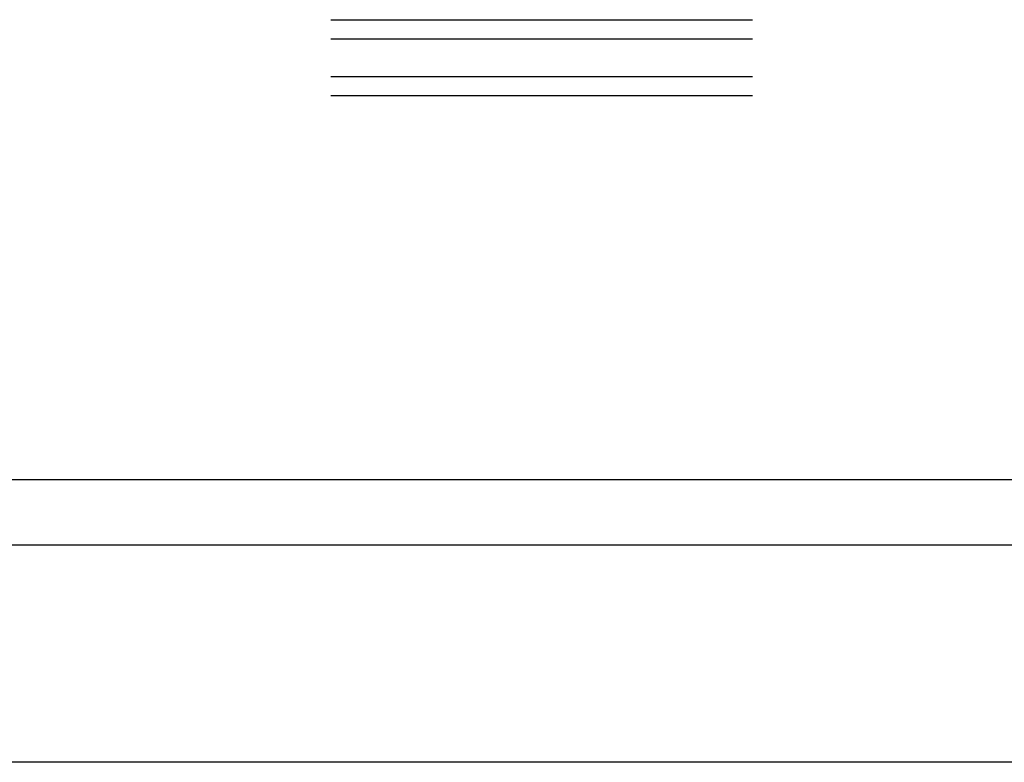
# Model space of a CAD drawing. Header units: inches. Extents: x 0 to 291, y 0 to 188.
# Tile 70 of 113: x 128.99 to 132.73, y 155.17 to 158. Entities that reach past the tile are written whole.
import ezdxf

# ---------------------------------------------------------------- set-up
doc = ezdxf.new("R2010")
doc.units = ezdxf.units.IN
doc.header["$LTSCALE"] = 16.018896
doc.header["$MEASUREMENT"] = 0
doc.linetypes.add('HIDDEN', pattern=[0.2, 0.1, -0.1])
doc.layers.get('0').update_dxf_attribs({"linetype": 'CONTINUOUS'})
doc.layers.add('DEFAULT_2', color=8, linetype='HIDDEN')

msp = doc.modelspace()

# ---------------------------------------------------------------- linework, layer by layer
at = {"color": 3, "linetype": 'Continuous'}
for p, q in [((135.0417, 156.2479), (124.1417, 156.2479)), ((136.0767, 155.9999), (123.6567, 155.9999)), ((135.9747, 155.1749), (123.7587, 155.1749))]:
    msp.add_line(p, q, dxfattribs=at)
at = {"layer": 'DEFAULT_2', "color": 8, "linetype": 'HIDDEN'}
for p, q in [((114.1482, 157.9973), (136.2957, 157.9973)), ((114.1482, 157.9251), (136.2957, 157.9251)), ((114.1482, 157.7808), (136.2957, 157.7808)), ((114.1482, 157.7086), (136.2957, 157.7086))]:
    msp.add_line(p, q, dxfattribs=at)

doc.saveas('drawing.dxf')
